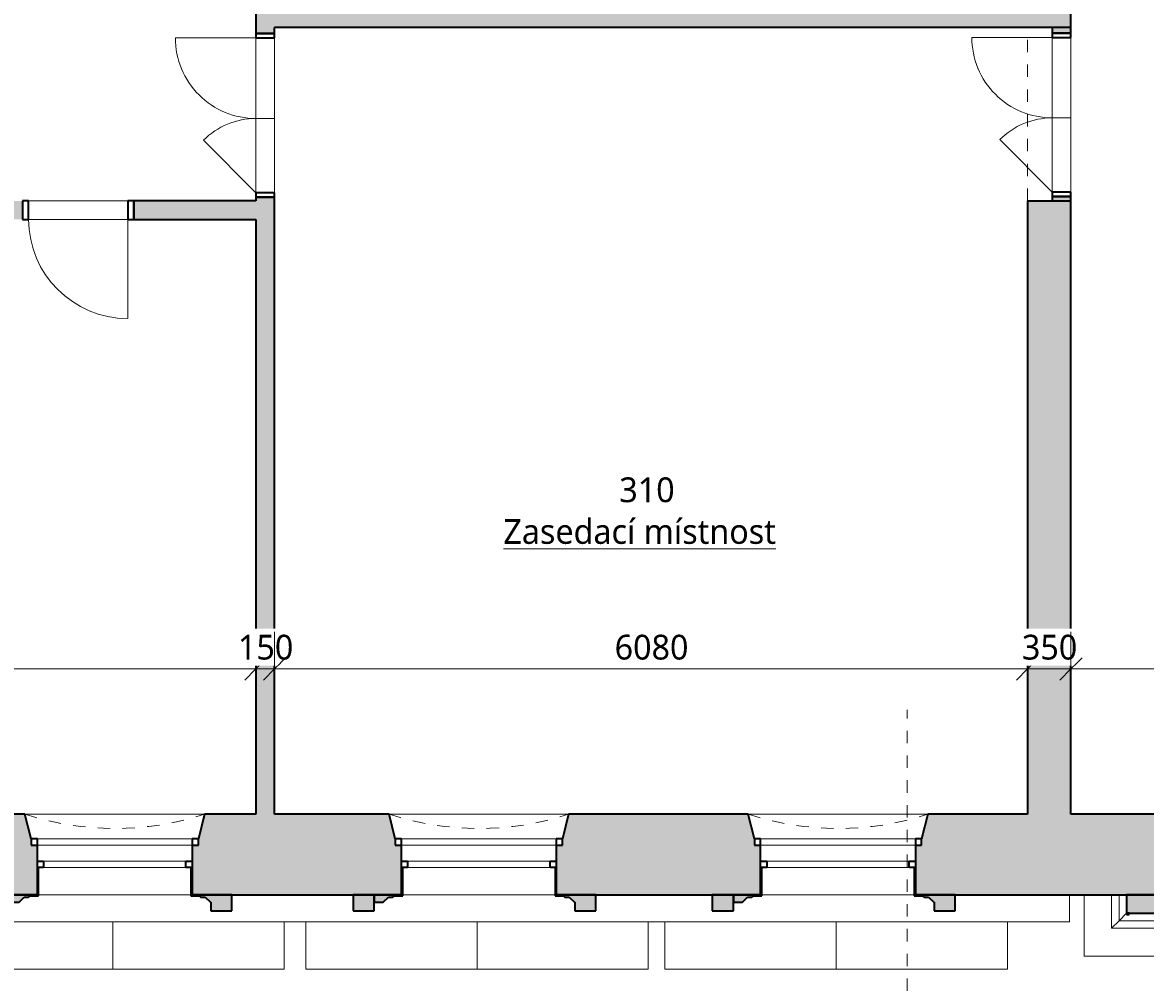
# Model space of a CAD drawing. Header units: metres. Extents: x -2.7 to 41.7, y -4.4 to 31.2.
# Tile 4 of 21: x 9 to 18.1, y -0.4 to 7.4. Entities that reach past the tile are written whole.
import ezdxf

# ---------------------------------------------------------------- set-up
doc = ezdxf.new("R2010")
doc.units = ezdxf.units.M
doc.linetypes.add('AV - Cerch_ 1 tecka 10mm', pattern=[0.018, 0.01, -0.004, 0, -0.004])
doc.linetypes.add('AV - Cerch_ 1 tecka 2mm', pattern=[0.004, 0.002, -0.001, 0, -0.001])
doc.layers.add('AV-KOTY', color=5, linetype='Continuous', lineweight=13, true_color=0x0000ff)
doc.layers.add('AV-MISTNOSTI', color=5, linetype='Continuous', lineweight=5, true_color=0x0000ff)
for name, color, linetype, lineweight in [('AV-KOTY-100', 7, 'Continuous', 5), ('AV-SRAFY', 7, 'Continuous', 35), ('AV-STAVBA', 7, 'Continuous', 18)]:
    doc.layers.add(name, color=color, linetype=linetype, lineweight=lineweight)
doc.styles.add('Trebuchet MS', font='trebuc.ttf', dxfattribs={"height": 0.2})
doc.styles.add('Trebuchet MS_B', font='trebuc.ttf', dxfattribs={"height": 0.2})
doc.dimstyles.new('2_mm_-_O_-_Blue_-_mm_-_zaokrouhlena', dxfattribs={"dimscale": 0.3048, "dimtxt": 0.20619, "dimasz": 0.590551, "dimexe": 0.393701, "dimexo": 0.0625, "dimgap": 0.065617, "dimtad": 1, "dimdec": 0, "dimlfac": 1000, "dimrnd": 10, "dimzin": 0, "dimdsep": 46, "dimtxsty": 'Trebuchet MS', "dimblk1": 'OBLIQUE', "dimblk2": 'OBLIQUE', "dimsah": 1, "dimcen": 0.09, "dimazin": 0, "dimtfac": 1, "dimtdec": 4, "dimtix": 1, "dimtmove": 0, "dimatfit": 3, "dimfxl": 0.984252, "dimfxlon": 1, "dimtvp": 1, "dimtfill": 1, "dimtolj": 1, "dimtzin": 0, "dimarcsym": 2})

# ---------------------------------------------------------------- blocks, each defined once
blk = doc.blocks.new('GM_Otvor_obdélníkový - 1400x2450-997674-3NP')
at = {"layer": 'AV-STAVBA', "linetype": 'AV - Cerch_ 1 tecka 2mm', "lineweight": 13}
for p, q in [((-0.7, 0.175), (0.7, 0.175)), ((-0.7, -0.175), (0.7, -0.175)), ((-0.7, -0.175), (0.7, -0.175))]:
    blk.add_line(p, q, dxfattribs=at)
blk = doc.blocks.new('DO_2-L_Ocel_ - 1250x1970-985152-3NP')
at = {"layer": 'AV-STAVBA'}
for p, q in [((0.65, 0.7249), (0.65, 0.075)), ((-0.6, 0.075), (-0.1757, 0.4993)), ((-0.635, 0.075), (-0.635, -0.075)), ((-0.6, 0.075), (0.65, 0.075)), ((0, 0.075), (0, -0.075)), ((0.685, 0.075), (0.685, -0.075)), ((-0.6, -0.075), (0.65, -0.075))]:
    blk.add_line(p, q, dxfattribs=at)
at = {"layer": 'AV-STAVBA', "lineweight": 35}
for p, q in [((-0.6, 0.075), (-0.635, 0.075)), ((-0.635, 0.075), (-0.635, -0.075)), ((-0.6, -0.075), (-0.6, 0.075)), ((0.685, 0.075), (0.65, 0.075)), ((0.65, 0.075), (0.65, -0.075)), ((0.685, -0.075), (0.685, 0.075)), ((-0.635, -0.075), (-0.6, -0.075)), ((0.65, -0.075), (0.685, -0.075))]:
    blk.add_line(p, q, dxfattribs=at)
at = {"layer": 'AV-STAVBA', "linetype": 'AV - Cerch_ 1 tecka 2mm'}
for p, q in [((-0.635, 0.075), (0.685, 0.075)), ((-0.6, 0.075), (0.65, 0.075)), ((-0.635, -0.075), (0.685, -0.075)), ((-0.6, -0.075), (0.65, -0.075))]:
    blk.add_line(p, q, dxfattribs=at)
at = {"layer": 'AV-STAVBA'}
for centre, radius, start, end in [((0.6499, 0.075), 0.6499, 89.9951, 180), ((-0.6, 0.075), 0.6, 360, 45)]:
    blk.add_arc(centre, radius, start, end, dxfattribs=at)
blk = doc.blocks.new('DO_1-P_Ocel_ - 800x1970_150-917843-3NP')
at = {"layer": 'AV-STAVBA'}
for p, q in [((-0.4, 0.875), (-0.4, 0.075)), ((-0.4, 0.075), (0.4, 0.075)), ((-0.4, -0.075), (0.4, -0.075))]:
    blk.add_line(p, q, dxfattribs=at)
at = {"layer": 'AV-STAVBA', "linetype": 'AV - Cerch_ 1 tecka 2mm'}
for p, q in [((-0.45, 0.075), (0.45, 0.075)), ((-0.4, 0.075), (0.4, 0.075)), ((-0.45, -0.075), (0.45, -0.075)), ((-0.4, -0.075), (0.4, -0.075))]:
    blk.add_line(p, q, dxfattribs=at)
at = {"layer": 'AV-STAVBA', "lineweight": 35}
for p, q in [((-0.4, 0.075), (-0.45, 0.075)), ((-0.45, 0.075), (-0.45, -0.075)), ((-0.4, -0.075), (-0.4, 0.075)), ((0.45, 0.075), (0.4, 0.075)), ((0.4, 0.075), (0.4, -0.075)), ((0.45, -0.075), (0.45, 0.075)), ((-0.45, -0.075), (-0.4, -0.075)), ((0.4, -0.075), (0.45, -0.075))]:
    blk.add_line(p, q, dxfattribs=at)
at = {"layer": 'AV-STAVBA'}
blk.add_arc((-0.4, 0.075), 0.8, 0, 90, dxfattribs=at)
blk = doc.blocks.new('WI_2-2_dvojité_bez středního sloupku - 1250x2320-1217601-3NP')
at = {"layer": 'AV-STAVBA', "linetype": 'AV - Cerch_ 1 tecka 2mm', "lineweight": 13}
for p, q in [((0.675, 0.325), (-0.675, 0.325)), ((-0.675, 0.325), (0.675, 0.325)), ((0.625, 0.325), (-0.625, 0.325)), ((0.675, -0.325), (-0.675, -0.325)), ((0.625, -0.325), (-0.625, -0.325)), ((-0.625, -0.325), (0.625, -0.325))]:
    blk.add_line(p, q, dxfattribs=at)
at = {"layer": 'AV-STAVBA', "lineweight": 35}
for p, q in [((-0.625, 0.125), (-0.675, 0.125)), ((-0.675, 0.125), (-0.675, 0.075)), ((-0.625, 0.075), (-0.625, 0.125)), ((0.675, 0.125), (0.625, 0.125)), ((0.625, 0.125), (0.625, 0.075)), ((0.675, 0.075), (0.675, 0.125)), ((-0.675, 0.075), (-0.625, 0.075)), ((0.625, 0.075), (0.675, 0.075)), ((-0.625, -0.105), (-0.625, -0.055)), ((-0.625, -0.055), (-0.575, -0.055)), ((-0.575, -0.055), (-0.575, -0.105)), ((0.575, -0.105), (0.575, -0.055)), ((0.575, -0.055), (0.625, -0.055)), ((0.625, -0.055), (0.625, -0.105)), ((-0.575, -0.105), (-0.625, -0.105)), ((0.625, -0.105), (0.575, -0.105))]:
    blk.add_line(p, q, dxfattribs=at)
at = {"layer": 'AV-STAVBA'}
for p, q in [((-0.675, 0.075), (-0.675, 0.125)), ((-0.675, 0.125), (0.675, 0.125)), ((-0.625, 0.125), (0.031, 0.125)), ((-0.625, 0.075), (-0.625, 0.125)), ((0.031, 0.125), (0.625, 0.125)), ((0.625, 0.075), (0.625, 0.125)), ((0.675, 0.075), (0.675, 0.125)), ((-0.675, 0.075), (0.675, 0.075)), ((0.031, 0.075), (-0.625, 0.075)), ((0.625, 0.075), (0.031, 0.075)), ((-0.625, -0.055), (-0.625, -0.105)), ((-0.625, -0.055), (0.625, -0.055)), ((0.031, -0.055), (-0.575, -0.055)), ((-0.575, -0.055), (-0.575, -0.105)), ((0.575, -0.055), (0.031, -0.055)), ((0.575, -0.055), (0.575, -0.105)), ((0.625, -0.055), (0.625, -0.105)), ((-0.625, -0.105), (0.625, -0.105)), ((-0.575, -0.105), (0.031, -0.105)), ((0.031, -0.105), (0.575, -0.105))]:
    blk.add_line(p, q, dxfattribs=at)
blk = doc.blocks.new('GM_Nika se zkoseným ostěním a klenutým nadpražím - 1350x2500_200-1217707-3NP')
at = {"layer": 'AV-STAVBA', "linetype": 'AV - Cerch_ 1 tecka 2mm', "lineweight": 13}
for p, q in [((0.675, 0.325), (-0.675, 0.325)), ((0.725, -0.325), (-0.725, -0.325))]:
    blk.add_line(p, q, dxfattribs=at)
blk.add_arc((0, -2.5374), 2.3281, 71.85581, 108.14419, dxfattribs=at)
blk = doc.blocks.new('GM_Nika_zkosené ostění - v900-1218213-3NP')
at = {"layer": 'AV-STAVBA', "linetype": 'AV - Cerch_ 1 tecka 2mm', "lineweight": 13}
blk.add_line((-0.6, 0.325), (0.85, 0.325), dxfattribs=at)
blk = doc.blocks.new('Podokenní římsa 3NP - Podokenní římsa 3NP-1611802-3NP')
at = {"layer": 'AV-STAVBA'}
for p, q in [((17.4948, 0.1382), (17.4948, 0.3582)), ((5.6648, 0.1382), (17.4948, 0.1382))]:
    blk.add_line(p, q, dxfattribs=at)
blk = doc.blocks.new('Tympanon a šambrána 3NP1 - Tympanon a šambrána 2NP-1615617-3NP')
at = {"layer": 'AV-STAVBA'}
h = blk.add_hatch(color=256, dxfattribs=at)
h.paths.add_polyline_path([(7.7999, 0.2282), (7.7999, 0.3582), (7.4799, 0.3582), (7.4799, 0.5782), (7.4699, 0.5782), (7.4699, 0.3482), (7.5349, 0.3482), (7.5501, 0.3394), (7.5851, 0.3394), (7.6276, 0.297), (7.6298, 0.297), (7.6298, 0.2282)])
h.paths.add_polyline_path([(6.0099, 0.297), (6.0822, 0.297), (6.1246, 0.3394), (6.1596, 0.3394), (6.1749, 0.3482), (6.2399, 0.3482), (6.2399, 0.5782), (6.2299, 0.5782), (6.2299, 0.3582), (6.0099, 0.3582)])
blk.add_hatch(color=256, dxfattribs=at).paths.add_polyline_path([(6.0099, 0.2282), (6.0099, 0.3582), (5.8398, 0.3582), (5.8398, 0.2282)])
at = {"layer": 'AV-STAVBA', "lineweight": 35}
for p, q in [((6.2299, 0.5782), (6.2299, 0.3582)), ((6.2399, 0.3482), (6.2399, 0.5782)), ((7.4699, 0.5782), (7.4699, 0.3482)), ((7.4799, 0.3582), (7.4799, 0.5782)), ((6.0099, 0.3582), (5.8398, 0.3582)), ((5.8398, 0.3582), (5.8398, 0.2282)), ((6.2299, 0.3582), (6.0099, 0.3582)), ((6.0099, 0.3582), (6.0099, 0.297)), ((6.0099, 0.2282), (6.0099, 0.3582)), ((6.0099, 0.297), (6.0822, 0.297)), ((6.0822, 0.297), (6.1246, 0.3394)), ((6.1246, 0.3394), (6.1596, 0.3394)), ((6.1596, 0.3394), (6.1749, 0.3482)), ((6.1749, 0.3482), (6.2399, 0.3482)), ((7.4699, 0.3482), (7.5349, 0.3482)), ((7.7999, 0.3582), (7.4799, 0.3582)), ((7.5349, 0.3482), (7.5501, 0.3394)), ((7.5501, 0.3394), (7.5851, 0.3394)), ((7.5851, 0.3394), (7.6276, 0.297)), ((7.6276, 0.297), (7.6298, 0.297)), ((7.6298, 0.297), (7.6298, 0.2282)), ((7.7999, 0.2282), (7.7999, 0.3582)), ((5.8398, 0.2282), (6.0099, 0.2282)), ((7.6298, 0.2282), (7.7999, 0.2282))]:
    blk.add_line(p, q, dxfattribs=at)
blk = doc.blocks.new('Tympanon a šambrána 3NP3 - Tympanon a šambrána 2NP-1615727-3NP')
at = {"layer": 'AV-STAVBA'}
h = blk.add_hatch(color=256, dxfattribs=at)
h.paths.add_polyline_path([(7.6298, 0.2282), (7.7999, 0.2282), (7.7999, 0.3582), (7.4799, 0.3582), (7.4799, 0.5782), (7.4699, 0.5782), (7.4699, 0.3482), (7.5349, 0.3482), (7.5501, 0.3394), (7.5851, 0.3394), (7.6276, 0.297), (7.6298, 0.297)])
h.paths.add_polyline_path([(6.0822, 0.297), (6.0822, 0.297), (6.1246, 0.3394), (6.1596, 0.3394), (6.1749, 0.3482), (6.2399, 0.3482), (6.2399, 0.5782), (6.2299, 0.5782), (6.2299, 0.3582), (6.0099, 0.3582), (6.0099, 0.297)])
blk.add_hatch(color=256, dxfattribs=at).paths.add_polyline_path([(6.0099, 0.2282), (6.0099, 0.3582), (5.8398, 0.3582), (5.8398, 0.2282)])
at = {"layer": 'AV-STAVBA', "lineweight": 35}
for p, q in [((6.2299, 0.5782), (6.2299, 0.3582)), ((6.2399, 0.3482), (6.2399, 0.5782)), ((7.4699, 0.5782), (7.4699, 0.3482)), ((7.4799, 0.3582), (7.4799, 0.5782)), ((6.0099, 0.3582), (5.8398, 0.3582)), ((5.8398, 0.3582), (5.8398, 0.2282)), ((6.2299, 0.3582), (6.0099, 0.3582)), ((6.0099, 0.3582), (6.0099, 0.297)), ((6.0099, 0.2282), (6.0099, 0.3582)), ((6.0099, 0.297), (6.0822, 0.297)), ((6.0822, 0.297), (6.1246, 0.3394)), ((6.1246, 0.3394), (6.1596, 0.3394)), ((6.1596, 0.3394), (6.1749, 0.3482)), ((6.1749, 0.3482), (6.2399, 0.3482)), ((7.4699, 0.3482), (7.5349, 0.3482)), ((7.7999, 0.3582), (7.4799, 0.3582)), ((7.5349, 0.3482), (7.5501, 0.3394)), ((7.5501, 0.3394), (7.5851, 0.3394)), ((7.5851, 0.3394), (7.6276, 0.297)), ((7.6276, 0.297), (7.6298, 0.297)), ((7.6298, 0.297), (7.6298, 0.2282)), ((7.7999, 0.2282), (7.7999, 0.3582)), ((5.8398, 0.2282), (6.0099, 0.2282)), ((7.6298, 0.2282), (7.7999, 0.2282))]:
    blk.add_line(p, q, dxfattribs=at)
blk = doc.blocks.new('Tympanon a šambrána 3NP4 - Tympanon a šambrána 2NP-1615841-3NP')
at = {"layer": 'AV-STAVBA'}
h = blk.add_hatch(color=256, dxfattribs=at)
h.paths.add_polyline_path([(7.7932, 0.2282), (7.7999, 0.2282), (7.7999, 0.3582), (7.4799, 0.3582), (7.4799, 0.5782), (7.4699, 0.5782), (7.4699, 0.3482), (7.5349, 0.3482), (7.5501, 0.3394), (7.5851, 0.3394), (7.6276, 0.297), (7.6298, 0.297), (7.6298, 0.2282)])
h.paths.add_polyline_path([(6.0099, 0.297), (6.0822, 0.297), (6.1246, 0.3394), (6.1596, 0.3394), (6.1749, 0.3482), (6.2399, 0.3482), (6.2399, 0.5782), (6.2299, 0.5782), (6.2299, 0.3582), (6.0099, 0.3582)])
blk.add_hatch(color=256, dxfattribs=at).paths.add_polyline_path([(6.0099, 0.2282), (6.0099, 0.3582), (5.8398, 0.3582), (5.8398, 0.2282)])
at = {"layer": 'AV-STAVBA', "lineweight": 35}
for p, q in [((6.2299, 0.5782), (6.2299, 0.3582)), ((6.2399, 0.3482), (6.2399, 0.5782)), ((7.4699, 0.5782), (7.4699, 0.3482)), ((7.4799, 0.3582), (7.4799, 0.5782)), ((6.0099, 0.3582), (5.8398, 0.3582)), ((5.8398, 0.3582), (5.8398, 0.2282)), ((6.2299, 0.3582), (6.0099, 0.3582)), ((6.0099, 0.3582), (6.0099, 0.297)), ((6.0099, 0.2282), (6.0099, 0.3582)), ((6.0099, 0.297), (6.0822, 0.297)), ((6.0822, 0.297), (6.1246, 0.3394)), ((6.1246, 0.3394), (6.1596, 0.3394)), ((6.1596, 0.3394), (6.1749, 0.3482)), ((6.1749, 0.3482), (6.2399, 0.3482)), ((7.4699, 0.3482), (7.5349, 0.3482)), ((7.7999, 0.3582), (7.4799, 0.3582)), ((7.5349, 0.3482), (7.5501, 0.3394)), ((7.5501, 0.3394), (7.5851, 0.3394)), ((7.5851, 0.3394), (7.6276, 0.297)), ((7.6276, 0.297), (7.6298, 0.297)), ((7.6298, 0.297), (7.6298, 0.2282)), ((7.7999, 0.2282), (7.7999, 0.3582)), ((5.8398, 0.2282), (6.0099, 0.2282)), ((7.6298, 0.2282), (7.7999, 0.2282))]:
    blk.add_line(p, q, dxfattribs=at)
blk = doc.blocks.new('Šambrána krajní_2NP2 - Šambrána krajní_2NP-1634565-3NP')
at = {"layer": 'AV-STAVBA'}
h = blk.add_hatch(color=256, dxfattribs=at)
h.paths.add_polyline_path([(18.3698, 0.2782), (18.3998, 0.2782), (18.4409, 0.3348), (18.4859, 0.3348), (18.5198, 0.3582), (18.3698, 0.3582)])
h.paths.add_polyline_path([(19.6898, 0.2782), (19.7498, 0.2782), (19.7909, 0.3348), (19.8359, 0.3348), (19.8698, 0.3582), (19.8698, 0.5782), (19.5698, 0.5782), (19.5698, 0.3582), (19.6036, 0.3348), (19.6486, 0.3348)])
h.paths.add_polyline_path([(21.0698, 0.2782), (21.0698, 0.3582), (20.9198, 0.3582), (20.9536, 0.3348), (20.9986, 0.3348), (21.0398, 0.2782)])
for points in [[(17.9545, 0.2082), (18.2345, 0.2082), (18.2345, 0.3582), (17.9545, 0.3582)], [(21.4945, 0.2082), (21.4945, 0.3582), (21.2145, 0.3582), (21.2145, 0.2082)]]:
    blk.add_hatch(color=256, dxfattribs=at).paths.add_polyline_path(points)
h = blk.add_hatch(color=256, dxfattribs=at)
h.paths.add_polyline_path([(18.2345, 0.1982), (18.2345, 0.2082), (18.2145, 0.2082), (18.2145, 0.1982)])
h.paths.add_polyline_path([(17.9745, 0.1982), (17.9745, 0.2082), (17.9545, 0.2082), (17.9545, 0.1982)])
h = blk.add_hatch(color=256, dxfattribs=at)
h.paths.add_polyline_path([(21.4745, 0.1982), (21.4945, 0.1982), (21.4945, 0.2082), (21.4745, 0.2082)])
h.paths.add_polyline_path([(21.2345, 0.1982), (21.2345, 0.2082), (21.2145, 0.2082), (21.2145, 0.1982)])
at = {"layer": 'AV-STAVBA', "lineweight": 35}
for p, q in [((19.8698, 0.5782), (19.5698, 0.5782)), ((19.5698, 0.5782), (19.5698, 0.3582)), ((19.8698, 0.3582), (19.8698, 0.5782)), ((18.2345, 0.3582), (17.9545, 0.3582)), ((17.9545, 0.3582), (17.9545, 0.2082)), ((18.2345, 0.2082), (18.2345, 0.3582)), ((18.5198, 0.3582), (18.3698, 0.3582)), ((18.3698, 0.3582), (18.3698, 0.2782)), ((18.3698, 0.2782), (18.3998, 0.2782)), ((18.3998, 0.2782), (18.4409, 0.3348)), ((18.4409, 0.3348), (18.4859, 0.3348)), ((18.4859, 0.3348), (18.5198, 0.3582)), ((19.5698, 0.3582), (19.6036, 0.3348)), ((19.6036, 0.3348), (19.6486, 0.3348)), ((19.6486, 0.3348), (19.6898, 0.2782)), ((19.6898, 0.2782), (19.7498, 0.2782)), ((19.7498, 0.2782), (19.7909, 0.3348)), ((19.7909, 0.3348), (19.8359, 0.3348)), ((19.8359, 0.3348), (19.8698, 0.3582)), ((21.0698, 0.3582), (20.9198, 0.3582)), ((20.9198, 0.3582), (20.9536, 0.3348)), ((20.9536, 0.3348), (20.9986, 0.3348)), ((20.9986, 0.3348), (21.0398, 0.2782)), ((21.0398, 0.2782), (21.0698, 0.2782)), ((21.0698, 0.2782), (21.0698, 0.3582)), ((21.4945, 0.3582), (21.2145, 0.3582)), ((21.2145, 0.3582), (21.2145, 0.2082)), ((21.4945, 0.2082), (21.4945, 0.3582)), ((17.9745, 0.2082), (17.9545, 0.2082)), ((17.9545, 0.2082), (17.9545, 0.1982)), ((17.9545, 0.2082), (18.2345, 0.2082)), ((17.9545, 0.1982), (17.9745, 0.1982)), ((17.9745, 0.1982), (17.9745, 0.2082)), ((18.2345, 0.2082), (18.2145, 0.2082)), ((18.2145, 0.2082), (18.2145, 0.1982)), ((18.2145, 0.1982), (18.2345, 0.1982)), ((18.2345, 0.1982), (18.2345, 0.2082)), ((21.2345, 0.2082), (21.2145, 0.2082)), ((21.2145, 0.2082), (21.2145, 0.1982)), ((21.2145, 0.2082), (21.4945, 0.2082)), ((21.2145, 0.1982), (21.2345, 0.1982)), ((21.2345, 0.1982), (21.2345, 0.2082)), ((21.4945, 0.2082), (21.4745, 0.2082)), ((21.4745, 0.2082), (21.4745, 0.1982)), ((21.4745, 0.1982), (21.4945, 0.1982)), ((21.4945, 0.1982), (21.4945, 0.2082))]:
    blk.add_line(p, q, dxfattribs=at)
at = {"layer": 'AV-STAVBA'}
for p, q in [((17.6125, 0.3582), (17.6125, -0.1368)), ((17.8336, 0.0874), (17.8336, 0.3582)), ((17.8945, 0.1482), (17.8945, 0.3582)), ((18.2945, 0.3582), (18.2945, 0.1482)), ((18.3553, 0.2182), (18.3553, 0.3582)), ((21.0936, 0.3582), (21.0936, 0.2182)), ((21.1545, 0.1482), (21.1545, 0.3582)), ((21.5545, 0.3582), (21.5545, 0.1482)), ((21.6153, 0.3582), (21.6153, 0.0874)), ((17.8945, 0.1482), (17.9545, 0.2082)), ((18.2945, 0.1482), (18.2345, 0.2082)), ((18.3553, 0.2182), (18.3553, 0.185)), ((18.3553, 0.1852), (18.3553, 0.0874)), ((21.0936, 0.185), (21.0936, 0.2182)), ((21.0936, 0.0874), (21.0936, 0.1852)), ((21.1545, 0.1482), (21.2145, 0.2082)), ((21.5545, 0.1482), (21.4945, 0.2082)), ((17.8336, 0.0874), (17.8945, 0.1482)), ((18.2945, 0.1482), (17.8945, 0.1482)), ((18.3553, 0.0874), (18.2945, 0.1482)), ((18.3553, 0.1582), (21.0936, 0.1582)), ((21.0936, 0.0874), (21.1545, 0.1482)), ((21.5545, 0.1482), (21.1545, 0.1482)), ((21.6153, 0.0874), (21.5545, 0.1482)), ((21.8365, -0.1368), (21.8365, 0.1382)), ((18.3553, 0.0874), (17.8336, 0.0874)), ((21.6153, 0.0874), (21.0936, 0.0874)), ((17.6125, -0.1368), (21.8365, -0.1368))]:
    blk.add_line(p, q, dxfattribs=at)
blk = doc.blocks.new('DIMBLOCK70-3NP')
at = {"layer": 'AV-KOTY-100', "color": 5, "true_color": 0x0000ff}
for p, q in [((5.5848, 2.1802), (5.5848, 2.4802)), ((10.9248, 2.1802), (10.9248, 2.4802)), ((5.5848, 2.1802), (5.6748, 2.2702)), ((10.9248, 2.1802), (11.0148, 2.2702)), ((5.5848, 2.1802), (5.4948, 2.0902)), ((5.5848, 2.1802), (10.9248, 2.1802)), ((5.5848, 2.1802), (5.5848, 2.0602)), ((10.9248, 2.1802), (10.8348, 2.0902)), ((10.9248, 2.1802), (10.9248, 2.0602))]:
    blk.add_line(p, q, dxfattribs=at)
at = {"layer": 'AV-KOTY-100', "color": 0, "insert": (7.9612, 2.4562), "char_height": 0.2, "width": 0.704541, "attachment_point": 1, "line_spacing_factor": 1.048425, "style": 'Trebuchet MS', "bg_fill": 3, "box_fill_scale": 1.25, "bg_fill_color": 256, "bg_fill_true_color": 13158600, "bg_fill_transparency": 0}
blk.add_mtext('5340', dxfattribs=at)
blk = doc.blocks.new('_Oblique')
at = {"color": 0, "linetype": 'ByBlock', "lineweight": -2}
blk.add_line((-0.5, -0.5), (0.5, 0.5), dxfattribs=at)
blk = doc.blocks.new('DIMBLOCK71-3NP')
at = {"layer": 'AV-KOTY-100', "color": 5, "true_color": 0x0000ff}
for p, q in [((10.9248, 2.1802), (10.9248, 2.4802)), ((11.0748, 2.1802), (11.0748, 2.4802)), ((10.9248, 2.1802), (11.0148, 2.2702)), ((11.0748, 2.1802), (11.1648, 2.2702)), ((10.9248, 2.1802), (10.8348, 2.0902)), ((10.9248, 2.1802), (11.0748, 2.1802)), ((10.9248, 2.1802), (10.9248, 2.0602)), ((11.0748, 2.1802), (10.9848, 2.0902)), ((11.0748, 2.1802), (11.0748, 2.0602))]:
    blk.add_line(p, q, dxfattribs=at)
at = {"layer": 'AV-KOTY-100', "color": 0, "insert": (10.7796, 2.4562), "char_height": 0.2, "width": 0.528406, "attachment_point": 1, "line_spacing_factor": 1.048425, "style": 'Trebuchet MS', "bg_fill": 3, "box_fill_scale": 1.25, "bg_fill_color": 256, "bg_fill_true_color": 13158600, "bg_fill_transparency": 0}
blk.add_mtext('150', dxfattribs=at)
blk = doc.blocks.new('DIMBLOCK72-3NP')
at = {"layer": 'AV-KOTY-100', "color": 5, "true_color": 0x0000ff}
for p, q in [((11.0748, 2.1802), (11.0748, 2.4802)), ((17.1548, 2.1802), (17.1548, 2.4802)), ((11.0748, 2.1802), (11.1648, 2.2702)), ((17.1548, 2.1802), (17.2448, 2.2702)), ((11.0748, 2.1802), (10.9848, 2.0902)), ((11.0748, 2.1802), (17.1548, 2.1802)), ((11.0748, 2.1802), (11.0748, 2.0602)), ((17.1548, 2.1802), (17.0648, 2.0902)), ((17.1548, 2.1802), (17.1548, 2.0602))]:
    blk.add_line(p, q, dxfattribs=at)
at = {"layer": 'AV-KOTY-100', "color": 0, "insert": (13.8212, 2.4562), "char_height": 0.2, "width": 0.704541, "attachment_point": 1, "line_spacing_factor": 1.048425, "style": 'Trebuchet MS', "bg_fill": 3, "box_fill_scale": 1.25, "bg_fill_color": 256, "bg_fill_true_color": 13158600, "bg_fill_transparency": 0}
blk.add_mtext('6080', dxfattribs=at)
blk = doc.blocks.new('DIMBLOCK73-3NP')
at = {"layer": 'AV-KOTY-100', "color": 5, "true_color": 0x0000ff}
for p, q in [((17.1548, 2.1802), (17.1548, 2.4802)), ((17.5048, 2.1802), (17.5048, 2.4802)), ((17.1548, 2.1802), (17.2448, 2.2702)), ((17.5048, 2.1802), (17.5948, 2.2702)), ((17.1548, 2.1802), (17.0648, 2.0902)), ((17.1548, 2.1802), (17.5048, 2.1802)), ((17.1548, 2.1802), (17.1548, 2.0602)), ((17.5048, 2.1802), (17.4148, 2.0902)), ((17.5048, 2.1802), (17.5048, 2.0602))]:
    blk.add_line(p, q, dxfattribs=at)
at = {"layer": 'AV-KOTY-100', "color": 0, "insert": (17.1096, 2.4562), "char_height": 0.2, "width": 0.528406, "attachment_point": 1, "line_spacing_factor": 1.048425, "style": 'Trebuchet MS', "bg_fill": 3, "box_fill_scale": 1.25, "bg_fill_color": 256, "bg_fill_true_color": 13158600, "bg_fill_transparency": 0}
blk.add_mtext('350', dxfattribs=at)
blk = doc.blocks.new('DIMBLOCK74-3NP')
at = {"layer": 'AV-KOTY-100', "color": 5, "true_color": 0x0000ff}
for p, q in [((17.5048, 2.1802), (17.5048, 2.4802)), ((21.6648, 2.1802), (21.6648, 2.4802)), ((17.5048, 2.1802), (17.5948, 2.2702)), ((21.6648, 2.1802), (21.7548, 2.2702)), ((17.5048, 2.1802), (17.4148, 2.0902)), ((17.5048, 2.1802), (21.6648, 2.1802)), ((17.5048, 2.1802), (17.5048, 2.0602)), ((21.6648, 2.1802), (21.5748, 2.0902)), ((21.6648, 2.1802), (21.6648, 2.0602))]:
    blk.add_line(p, q, dxfattribs=at)
at = {"layer": 'AV-KOTY-100', "color": 0, "insert": (19.2912, 2.4562), "char_height": 0.2, "width": 0.704541, "attachment_point": 1, "line_spacing_factor": 1.048425, "style": 'Trebuchet MS', "bg_fill": 3, "box_fill_scale": 1.25, "bg_fill_color": 256, "bg_fill_true_color": 13158600, "bg_fill_transparency": 0}
blk.add_mtext('4160', dxfattribs=at)

msp = doc.modelspace()

# ---------------------------------------------------------------- hatches: boundary and pattern name
at = {"layer": 'AV-SRAFY', "lineweight": 18}
msp.add_hatch(color=256, dxfattribs=at).paths.add_polyline_path([(10.9248, 7.3582), (17.1548, 7.3582), (17.1548, 8.0382), (11.2848, 8.0382), (11.2848, 7.7082), (10.9248, 7.7082), (10.9248, 7.6754)])
h = msp.add_hatch(color=256, dxfattribs=at)
h.paths.add_polyline_path([(17.5048, 1.0082), (17.5048, 5.9582), (17.1548, 5.9582), (17.1548, 1.0082)])
h.paths.add_polyline_path([(17.1548, 7.3582), (17.5048, 7.3582), (17.5048, 8.0382), (17.1548, 8.0382), (17.1548, 7.6754)])
h = msp.add_hatch(color=256, dxfattribs=at)
h.paths.add_polyline_path([(10.9248, 1.0082), (11.0748, 1.0082), (11.0748, 5.9882), (10.9248, 5.9882), (10.9248, 2.0759)])
h.paths.add_polyline_path([(10.9248, 7.3082), (11.0748, 7.3082), (11.0748, 7.3582), (10.9248, 7.3582)])
h = msp.add_hatch(color=256, dxfattribs=at)
h.paths.add_polyline_path([(17.5048, 5.9582), (17.5048, 5.9932), (17.3548, 5.9932), (17.3548, 5.9582)])
h.paths.add_polyline_path([(17.5048, 7.3132), (17.5048, 7.3582), (17.3548, 7.3582), (17.3548, 7.3132)])
h = msp.add_hatch(color=256, dxfattribs=at)
h.paths.add_polyline_path([(5.4348, 5.8082), (9.0398, 5.8082), (9.0398, 5.9582), (4.2098, 5.9582), (4.2098, 5.8082)])
h.paths.add_polyline_path([(10.9248, 5.8082), (10.9248, 5.9582), (9.9398, 5.9582), (9.9398, 5.8082)])
h.paths.add_polyline_path([(3.3098, 5.8082), (3.3098, 5.9582), (0.2248, 5.9582), (0.2248, 5.8082)])
h = msp.add_hatch(color=256, dxfattribs=at)
h.paths.add_polyline_path([(20.9198, 0.3582), (23.1598, 0.3582), (23.1598, 0.7582), (23.1098, 0.7582), (23.1098, 0.8082), (23.0598, 1.0082), (21.0598, 1.0082), (21.0198, 0.8082), (20.9698, 0.8082), (20.9698, 0.7582), (20.9198, 0.7582), (20.9198, 0.3961)])
h.paths.add_polyline_path([(5.4448, 0.3582), (6.2299, 0.3582), (6.2299, 0.7582), (6.1799, 0.7582), (6.1799, 0.8082), (6.1299, 1.0082), (5.4348, 1.0082), (5.4348, 0.3582)])
h.paths.add_polyline_path([(7.4799, 0.3582), (9.1599, 0.3582), (9.1599, 0.7582), (9.1099, 0.7582), (9.1099, 0.8082), (9.0599, 1.0082), (7.5799, 1.0082), (7.5299, 0.8082), (7.5299, 0.7582), (7.4799, 0.7582), (7.4799, 0.3961)])
h.paths.add_polyline_path([(33.9791, 0.3582), (33.9791, 0.8282), (34.0498, 0.8282), (34.0498, 1.0082), (33.3198, 1.0082), (33.2698, 0.8082), (33.2698, 0.7582), (33.2198, 0.7582), (33.2198, 0.3582), (33.9435, 0.3582)])
h.paths.add_polyline_path([(10.4099, 0.3582), (12.0998, 0.3582), (12.0998, 0.7582), (12.0498, 0.7582), (12.0498, 0.8082), (11.9998, 1.0082), (10.5099, 1.0082), (10.4599, 0.8082), (10.4599, 0.7582), (10.4099, 0.7582), (10.4099, 0.5782)])
h.paths.add_polyline_path([(13.3498, 0.3582), (14.9998, 0.3582), (14.9998, 0.7582), (14.9498, 0.7582), (14.9498, 0.8082), (14.8998, 1.0082), (13.4498, 1.0082), (13.3998, 0.8082), (13.3998, 0.7582), (13.3498, 0.7582), (13.3498, 0.5782)])
h.paths.add_polyline_path([(31.9698, 0.3582), (31.9698, 0.7582), (31.9198, 0.7582), (31.9198, 0.8082), (31.8698, 1.0082), (30.3798, 1.0082), (30.3298, 0.8082), (30.3298, 0.7582), (30.2798, 0.7582), (30.2798, 0.3582), (31.8153, 0.3582)])
h.paths.add_polyline_path([(16.2498, 0.3582), (18.5198, 0.3582), (18.5198, 0.7582), (18.4698, 0.7582), (18.4698, 0.8082), (18.4198, 0.8082), (18.3798, 1.0082), (16.3498, 1.0082), (16.2998, 0.8082), (16.2998, 0.7582), (16.2498, 0.7582), (16.2498, 0.3961)])
h.paths.add_polyline_path([(24.4098, 0.3582), (26.1098, 0.3582), (26.1098, 0.7582), (26.0598, 0.7582), (26.0598, 0.8082), (26.0098, 1.0082), (24.5098, 1.0082), (24.4598, 0.8082), (24.4598, 0.7582), (24.4098, 0.7582), (24.4098, 0.3961)])
h.paths.add_polyline_path([(29.0298, 0.3582), (29.0298, 0.7582), (28.9798, 0.7582), (28.9798, 0.8082), (28.9298, 1.0082), (27.4598, 1.0082), (27.4098, 0.8082), (27.4098, 0.7582), (27.3598, 0.7582), (27.3598, 0.3582), (28.9777, 0.3582)])

# ---------------------------------------------------------------- linework, layer by layer
at = {"layer": 'AV-KOTY', "linetype": 'AV - Cerch_ 1 tecka 10mm', "lineweight": 5}
msp.add_line((16.1824, -2.6185), (16.1824, 1.8517), dxfattribs=at)
at = {"layer": 'AV-STAVBA', "lineweight": 35}
for p, q in [((10.9248, 7.7082), (10.9248, 7.3082)), ((17.5048, 7.3132), (17.5048, 7.6982)), ((11.0748, 7.3082), (11.0748, 7.3582)), ((17.5048, 7.3582), (11.0748, 7.3582)), ((17.3548, 7.3582), (17.3548, 7.3132)), ((10.9248, 7.3082), (11.0748, 7.3082)), ((17.3548, 7.3132), (17.5048, 7.3132)), ((11.0748, 5.9882), (10.9248, 5.9882)), ((10.9248, 5.9882), (10.9248, 5.9582)), ((11.0748, 1.0082), (11.0748, 5.9882)), ((17.3548, 5.9932), (17.3548, 5.9582)), ((17.5048, 5.9932), (17.3548, 5.9932)), ((17.5048, 1.0082), (17.5048, 5.9932)), ((10.9248, 5.9582), (9.9398, 5.9582)), ((9.9398, 5.9582), (9.9398, 5.8082)), ((17.1548, 5.9582), (17.1548, 1.0082)), ((17.1548, 5.9582), (17.5048, 5.9582)), ((9.9398, 5.8082), (10.9248, 5.8082)), ((10.9248, 5.8082), (10.9248, 1.0082)), ((9.0599, 1.0082), (7.5799, 1.0082)), ((9.1099, 0.8082), (9.0599, 1.0082)), ((10.5099, 1.0082), (10.4599, 0.8082)), ((10.9248, 1.0082), (10.5099, 1.0082)), ((11.9998, 1.0082), (11.0748, 1.0082)), ((12.0498, 0.8082), (11.9998, 1.0082)), ((13.4498, 1.0082), (13.3998, 0.8082)), ((14.8998, 1.0082), (13.4498, 1.0082)), ((14.9498, 0.8082), (14.8998, 1.0082)), ((16.3498, 1.0082), (16.2998, 0.8082)), ((17.1548, 1.0082), (16.3498, 1.0082)), ((18.3798, 1.0082), (17.5048, 1.0082)), ((9.1599, 0.6282), (9.1599, 0.7582)), ((10.4099, 0.7582), (10.4099, 0.6282)), ((12.0998, 0.6282), (12.0998, 0.7582)), ((13.3498, 0.7582), (13.3498, 0.6282)), ((14.9998, 0.6282), (14.9998, 0.7582)), ((16.2498, 0.7582), (16.2498, 0.6282)), ((9.1599, 0.3582), (9.1599, 0.5782)), ((10.4099, 0.5782), (10.4099, 0.3582)), ((12.0998, 0.3582), (12.0998, 0.5782)), ((13.3498, 0.5782), (13.3498, 0.3582)), ((14.9998, 0.3582), (14.9998, 0.5782)), ((16.2498, 0.5782), (16.2498, 0.3582)), ((7.4799, 0.3582), (9.1599, 0.3582)), ((10.4099, 0.3582), (12.0998, 0.3582)), ((13.3498, 0.3582), (14.9998, 0.3582)), ((16.2498, 0.3582), (18.5198, 0.3582))]:
    msp.add_line(p, q, dxfattribs=at)
at = {"layer": 'AV-STAVBA'}
for p, q in [((10.9248, 6.0232), (10.9248, 7.2732)), ((11.0748, 7.2732), (11.0748, 6.0232)), ((17.3548, 6.0282), (17.3548, 7.2782)), ((17.5048, 7.2782), (17.5048, 6.0282)), ((9.0898, 5.9582), (9.8898, 5.9582)), ((9.8898, 5.8082), (9.0898, 5.8082)), ((10.4099, 0.7582), (9.1599, 0.7582)), ((13.3498, 0.7582), (12.0998, 0.7582)), ((16.2498, 0.7582), (14.9998, 0.7582)), ((10.3999, 0.3582), (9.1699, 0.3582)), ((13.3398, 0.3582), (12.1098, 0.3582)), ((16.2398, 0.3582), (15.0098, 0.3582)), ((9.7703, 0.1382), (9.7703, -0.2418)), ((11.1529, -0.2418), (11.1529, 0.1382)), ((11.3277, 0.1382), (11.3277, -0.2418)), ((12.7103, 0.1382), (12.7103, -0.2418)), ((14.0929, -0.2418), (14.0929, 0.1382)), ((14.2277, 0.1382), (14.2277, -0.2418)), ((15.6103, 0.1382), (15.6103, -0.2418)), ((16.9929, -0.2418), (16.9929, 0.1382)), ((11.1529, -0.2418), (8.3878, -0.2418)), ((14.0929, -0.2418), (11.3277, -0.2418)), ((16.9929, -0.2418), (14.2277, -0.2418))]:
    msp.add_line(p, q, dxfattribs=at)

# ---------------------------------------------------------------- block references
for name, p, rotation in [('GM_Otvor_obdélníkový - 1400x2450-997674-3NP', (17.3298, 6.6582), 89.9999999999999), ('DO_2-L_Ocel_ - 1250x1970-985152-3NP', (10.9998, 6.6232), 89.99999999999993), ('DO_2-L_Ocel_ - 1250x1970-985152-3NP', (17.4298, 6.6282), 89.99999999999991), ('DO_1-P_Ocel_ - 800x1970_150-917843-3NP', (9.4898, 5.8832), 180)]:
    msp.add_blockref(name, p, dxfattribs=dict(at, rotation=rotation))
at = {"layer": 'AV-STAVBA', "linetype": 'AV - Cerch_ 1 tecka 2mm', "lineweight": 13, "rotation": 180}
for p in [(9.7849, 0.6832), (12.7248, 0.6832), (15.6248, 0.6832)]:
    msp.add_blockref('GM_Nika se zkoseným ostěním a klenutým nadpražím - 1350x2500_200-1217707-3NP', p, dxfattribs=at)
at = {"layer": 'AV-STAVBA', "linetype": 'AV - Cerch_ 1 tecka 2mm', "lineweight": 13}
for name, p in [('GM_Nika_zkosené ostění - v900-1218213-3NP', (9.6599, 0.6832)), ('WI_2-2_dvojité_bez středního sloupku - 1250x2320-1217601-3NP', (9.7849, 0.6832)), ('GM_Nika_zkosené ostění - v900-1218213-3NP', (12.5998, 0.6832)), ('WI_2-2_dvojité_bez středního sloupku - 1250x2320-1217601-3NP', (12.7248, 0.6832)), ('GM_Nika_zkosené ostění - v900-1218213-3NP', (15.4998, 0.6832)), ('WI_2-2_dvojité_bez středního sloupku - 1250x2320-1217601-3NP', (15.6248, 0.6832))]:
    msp.add_blockref(name, p, dxfattribs=at)
at = {"layer": 'AV-STAVBA'}
for name, p in [('Tympanon a šambrána 3NP1 - Tympanon a šambrána 2NP-1615617-3NP', (2.93, 0)), ('Tympanon a šambrána 3NP3 - Tympanon a šambrána 2NP-1615727-3NP', (5.87, 0)), ('Tympanon a šambrána 3NP4 - Tympanon a šambrána 2NP-1615841-3NP', (8.77, 0)), ('Šambrána krajní_2NP2 - Šambrána krajní_2NP-1634565-3NP', (0, 0)), ('Podokenní římsa 3NP - Podokenní římsa 3NP-1611802-3NP', (0, 0))]:
    msp.add_blockref(name, p, dxfattribs=at)

# ---------------------------------------------------------------- texts
at = {"layer": 'AV-MISTNOSTI', "char_height": 0.2, "attachment_point": 1, "style": 'Trebuchet MS_B'}
for s, insert, width in [('310', (13.8588, 3.7264), 0.601266), ('\\LZasedací místnost', (12.9228, 3.3901), 2.870041)]:
    msp.add_mtext(s, dxfattribs=dict(at, insert=insert, width=width))

# ---------------------------------------------------------------- next in the draw order: dimensions: what is measured, and where the dimension line sits
at = {"layer": 'AV-KOTY', "lineweight": 5}
dim = msp.add_linear_dim(base=(10.9248, 2.1802), p1=(5.5848, 2.4802), p2=(10.9248, 2.4802), dimstyle='2_mm_-_O_-_Blue_-_mm_-_zaokrouhlena', override={"dimpost": '<>', "dimfxl": 5.34}, dxfattribs=at)
dim.commit()
dim.dimension.update_dxf_attribs({"geometry": 'DIMBLOCK70-3NP', "text_midpoint": (8.2548, 2.302)})

# ---------------------------------------------------------------- next in the draw order: dimensions: what is measured, and where the dimension line sits
dim = msp.add_linear_dim(base=(11.0748, 2.1802), p1=(10.9248, 2.4802), p2=(11.0748, 2.4802), dimstyle='2_mm_-_O_-_Blue_-_mm_-_zaokrouhlena', override={"dimpost": '<>', "dimfxl": 0.15}, dxfattribs=at)
dim.commit()
dim.dimension.update_dxf_attribs({"geometry": 'DIMBLOCK71-3NP', "text_midpoint": (10.9998, 2.302)})

# ---------------------------------------------------------------- next in the draw order: dimensions: what is measured, and where the dimension line sits
dim = msp.add_linear_dim(base=(17.1548, 2.1802), p1=(11.0748, 2.4802), p2=(17.1548, 2.4802), dimstyle='2_mm_-_O_-_Blue_-_mm_-_zaokrouhlena', override={"dimpost": '<>', "dimfxl": 6.08}, dxfattribs=at)
dim.commit()
dim.dimension.update_dxf_attribs({"geometry": 'DIMBLOCK72-3NP', "text_midpoint": (14.1148, 2.3023)})

# ---------------------------------------------------------------- next in the draw order: dimensions: what is measured, and where the dimension line sits
dim = msp.add_linear_dim(base=(17.5048, 2.1802), p1=(17.1548, 2.4802), p2=(17.5048, 2.4802), dimstyle='2_mm_-_O_-_Blue_-_mm_-_zaokrouhlena', override={"dimpost": '<>', "dimfxl": 0.35}, dxfattribs=at)
dim.commit()
dim.dimension.update_dxf_attribs({"geometry": 'DIMBLOCK73-3NP', "text_midpoint": (17.3298, 2.302)})

# ---------------------------------------------------------------- next in the draw order: dimensions: what is measured, and where the dimension line sits
dim = msp.add_linear_dim(base=(21.6648, 2.1802), p1=(17.5048, 2.4802), p2=(21.6648, 2.4802), dimstyle='2_mm_-_O_-_Blue_-_mm_-_zaokrouhlena', override={"dimpost": '<>', "dimfxl": 4.16}, dxfattribs=at)
dim.commit()
dim.dimension.update_dxf_attribs({"geometry": 'DIMBLOCK74-3NP', "text_midpoint": (19.5848, 2.3023)})

doc.saveas('drawing.dxf')
